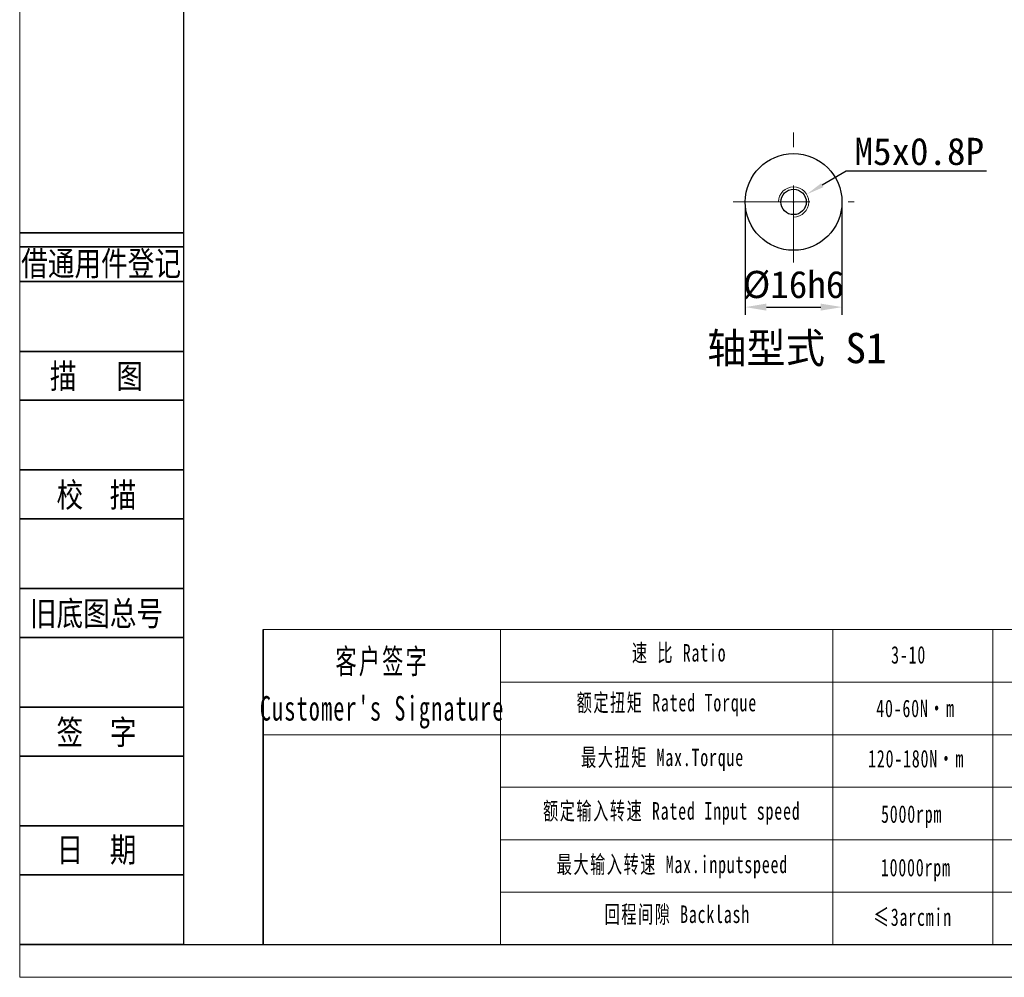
# Model space of a CAD drawing. Header units: millimetres. Extents: x 1379 to 1834, y 1015 to 1337.
# Tile 1 of 10: x 1379 to 1542, y 1015 to 1173. Entities that reach past the tile are written whole.
import ezdxf
from ezdxf.enums import TextEntityAlignment as Align

# ---------------------------------------------------------------- set-up
doc = ezdxf.new("R2010")
doc.units = ezdxf.units.MM
doc.header["$PDSIZE"] = -5
doc.linetypes.add('ACAD_ISO10W100', pattern=[18, 12, -3, 0, -3])
doc.linetypes.add('DASHED', pattern=[19.05, 12.7, -6.35])
doc.layers.get('0').update_dxf_attribs({"lineweight": 18})
doc.layers.get('Defpoints').update_dxf_attribs({"lineweight": 18})
for name, color, linetype, lineweight in [('2细线层', 4, 'Continuous', 35), ('6文字层', 3, 'Continuous', 35), ('7标注层', 4, 'Continuous', 35), ('SLD-0', 7, 'Continuous', 18), ('中心线层', 7, 'ACAD_ISO10W100', 20), ('图框_外框线', 7, 'Continuous', 18), ('尺寸线层', 3, 'Continuous', 18), ('标注线', 7, 'Continuous', 20), ('粗实线', 7, 'Continuous', 50), ('细实线', 7, 'Continuous', 18)]:
    doc.layers.add(name, color=color, linetype=linetype, lineweight=lineweight)
doc.styles.add('宋体', font='txt', dxfattribs={"width": 0.8})
doc.styles.add('工程字', font='txt')
doc.styles.add('标准', font='txt', dxfattribs={"width": 0.667})
doc.dimstyles.new('DIMSTYLE_17', dxfattribs={"dimtxt": 8, "dimasz": 12, "dimexe": 0.18, "dimexo": 0.0625, "dimgap": 0.09, "dimtad": 1, "dimtih": 1, "dimtoh": 1, "dimdec": 3, "dimdsep": 46, "dimtxsty": 'Standard', "dimblk": '_CAXARROW', "dimcen": 0.09, "dimdle": 24, "dimadec": 0, "dimazin": 0, "dimtfac": 0.7, "dimtdec": 3, "dimtofl": 0, "dimtmove": 0, "dimatfit": 3, "dimfxl": 1, "dimtolj": 1, "dimarcsym": 0})
doc.dimstyles.new('ISO-25', dxfattribs={"dimtxt": 4.5, "dimasz": 1, "dimexe": 1.25, "dimexo": 0.625, "dimtad": 1, "dimtxsty": '工程字', "dimcen": 2.5, "dimdle": 2, "dimadec": 0, "dimazin": 0, "dimtfac": 1, "dimtmove": 0, "dimatfit": 3, "dimfxl": 1, "dimarcsym": 0})

# ---------------------------------------------------------------- blocks, each defined once
blk = doc.blocks.new('*X20')
at = {"layer": 'Defpoints', "color": 0, "lineweight": -2}
for p in [(1498.67, 1142.8), (1514.67, 1142.8), (1514.67, 1125.41)]:
    blk.add_point(p, dxfattribs=at)
at = {"layer": '尺寸线层', "color": 0, "linetype": 'ByBlock', "lineweight": -2}
for p, q in [((1498.67, 1142.18), (1498.67, 1124.16)), ((1514.67, 1142.18), (1514.67, 1124.16)), ((1502.17, 1125.41), (1511.17, 1125.41))]:
    blk.add_line(p, q, dxfattribs=at)
at = {"layer": '尺寸线层', "color": 0, "lineweight": -2}
for points in [[(1502.17, 1125.99), (1502.17, 1124.83), (1498.67, 1125.41)], [(1511.17, 1124.83), (1511.17, 1125.99), (1514.67, 1125.41)]]:
    blk.add_solid(points, dxfattribs=at)
at = {"layer": '尺寸线层', "color": 0, "insert": (1506.67, 1129.06), "char_height": 4.5, "attachment_point": 5, "style": '工程字'}
blk.add_mtext('\\A1;%%C16h6', dxfattribs=at)
blk = doc.blocks.new('_CAXARROW')
blk.add_hatch(color=0).paths.add_polyline_path([(0, 0), (-1, 0.125), (-1, -0.125)], flags=0)
blk = doc.blocks.new('*X21')
at = {"layer": 'Defpoints', "color": 0, "lineweight": -2}
for p in [(1508.83, 1144.06), (1504.51, 1141.54)]:
    blk.add_point(p, dxfattribs=at)
at = {"layer": '尺寸线层', "color": 0, "linetype": 'Continuous', "lineweight": -2}
for p, q in [((1515.36, 1147.88), (1511.42, 1145.58)), ((1538.59, 1147.88), (1515.36, 1147.88)), ((1506.58, 1142.8), (1506.76, 1142.8)), ((1506.67, 1142.71), (1506.67, 1142.89))]:
    blk.add_line(p, q, dxfattribs=at)
at = {"layer": '尺寸线层', "color": 0, "lineweight": -2, "xscale": 3, "yscale": 3, "zscale": 3, "rotation": 210.3010392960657}
blk.add_blockref('_CAXARROW', (1508.83, 1144.06), dxfattribs=at)
at = {"layer": '尺寸线层', "color": 0, "insert": (1527.47, 1151.13), "char_height": 4.5, "attachment_point": 5, "style": '工程字'}
blk.add_mtext('\\A1;M5x0.8P', dxfattribs=at)

msp = doc.modelspace()

# ---------------------------------------------------------------- linework, layer by layer
for p, q in [((1458.1798, 1072.0653), (1458.1798, 1019.9652)), ((1513.1728, 1072.0653), (1513.1728, 1019.9652))]:
    msp.add_line(p, q)
at = {"layer": '2细线层'}
for p, q in [((1378.7226, 1137.7125), (1405.7466, 1137.7125)), ((1378.7226, 1135.4039), (1405.7466, 1135.4039)), ((1378.7226, 1129.6324), (1405.7466, 1129.6324)), ((1378.7226, 1118.0894), (1405.7466, 1118.0894)), ((1378.7226, 1110.0094), (1405.7466, 1110.0094)), ((1378.7226, 1098.4664), (1405.7466, 1098.4664)), ((1378.7226, 1090.3863), (1405.7466, 1090.3863)), ((1378.7226, 1078.8433), (1405.7466, 1078.8433)), ((1378.7226, 1070.7632), (1405.7466, 1070.7632)), ((1378.7226, 1059.2203), (1405.7466, 1059.2203)), ((1378.7226, 1051.1402), (1405.7466, 1051.1402)), ((1378.7226, 1039.5972), (1405.7466, 1039.5972)), ((1378.7226, 1031.5171), (1405.7466, 1031.5171)), ((1378.7226, 1019.9742), (1405.7466, 1019.9742))]:
    msp.add_line(p, q, dxfattribs=at)
at = {"layer": '7标注层', "color": 0}
msp.add_line((1418.8785, 1072.0653), (1418.8785, 1019.9742), dxfattribs=at)
at = {"layer": 'SLD-0'}
msp.add_line((1539.6694, 1072.0653), (1539.6694, 1019.9801), dxfattribs=at)
at = {"layer": '中心线层', "color": 0, "linetype": 'DASHED'}
for p, q in [((1506.6708, 1132.8023), (1506.6708, 1154.3023)), ((1496.6708, 1142.8023), (1516.6708, 1142.8023))]:
    msp.add_line(p, q, dxfattribs=at)
at = {"layer": '图框_外框线'}
for p, q in [((1418.8785, 1072.0653), (1828.9854, 1072.0653)), ((1458.1798, 1063.3739), (1688.6683, 1063.3739)), ((1418.8785, 1054.6824), (1828.9854, 1054.6824)), ((1458.1798, 1045.991), (1828.9854, 1045.991)), ((1458.1798, 1037.2996), (1828.9854, 1037.2996)), ((1458.1798, 1028.6082), (1828.9854, 1028.6082))]:
    msp.add_line(p, q, dxfattribs=at)
at = {"layer": '图框_外框线', "color": 3}
msp.add_lwpolyline([(1378.6159, 1014.548), (1834.4115, 1014.548), (1834.4115, 1336.8607), (1378.6159, 1336.8607)], close=True, dxfattribs=at)
at = {"layer": '图框_外框线', "color": 3, "lineweight": 25}
msp.add_lwpolyline([(1405.7466, 1019.9742), (1828.9854, 1019.9742), (1828.9854, 1331.4345), (1405.7466, 1331.4345)], close=True, dxfattribs=at)
at = {"layer": '粗实线', "color": 0, "linetype": 'ByBlock', "lineweight": 30}
for radius in [8, 2.1]:
    msp.add_circle((1506.6708, 1142.8023), radius, dxfattribs=at)
at = {"layer": '细实线', "color": 0, "linetype": 'ByBlock'}
msp.add_arc((1506.6708, 1142.8023), 2.5, 270, 180, dxfattribs=at)

# ---------------------------------------------------------------- texts
at = {"layer": '6文字层', "color": 3, "style": '宋体', "width": 0.8}
for s, p in [('借通用件登记', (1392.0881, 1132.6712)), ('描   图', (1391.3179, 1114.0494)), ('校  描', (1391.3179, 1094.4263)), ('旧底图总号', (1391.3179, 1074.8033)), ('签  字', (1391.3179, 1055.1802)), ('日  期', (1391.3251, 1035.6724))]:
    msp.add_text(s, height=4.04004, dxfattribs=at).set_placement(p, align=Align.MIDDLE)
at = {"layer": 'SLD-0', "color": 1, "attachment_point": 2, "line_spacing_factor": 1.15057, "style": '标准'}
for s, insert, char_height, width in [("\\T1.1;客户签字\\PCustomer's Signature", (1438.5969, 1068.8494), 4.055998, 50.457034), ('\\T1.1;速 比 Ratio', (1487.7369, 1069.6754), 2.897141, 23.672284), ('{\\T1.1;3-10}', (1525.7054, 1069.3412), 2.897141, 12.31804), ('\\T1.1;额定扭矩 Rated Torque', (1485.7005, 1061.4336), 2.897141, 32.531494), ('\\T1.1;40-60N·m', (1526.8545, 1060.4835), 2.897141, 12.31804), ('\\T1.1;最大扭矩 Max.Torque', (1484.9878, 1052.3779), 2.897141, 37.419267), ('\\T1.1;120-180N·m', (1526.9573, 1052.1617), 2.897141, 15.487041), ('{\\T1.1;环境温度 Enviromental Temperature}', (1569.214, 1043.9633), 2.897141, 120.430873), ('\\T1.1;额定输入转速 Rated Input speed', (1486.5151, 1043.5256), 2.897141, 53.304718), ('\\T1.1;5000rpm', (1526.2065, 1042.9986), 2.897141, 12.31804), ('\\T1.1;最大输入转速 Max.inputspeed ', (1486.6169, 1034.6734), 2.897141, 49.02788), ('\\T1.1;10000rpm', (1526.8979, 1034.1525), 2.897141, 22.233932), ('\\T1.1;回程间隙 Backlash', (1487.4315, 1026.4317), 2.897141, 37.524954), ('\\T1.1;≤3arcmin ', (1526.3682, 1025.9517), 2.897141, 21.703213)]:
    msp.add_mtext(s, dxfattribs=dict(at, insert=insert, char_height=char_height, width=width))
at = {"layer": '标注线', "color": 0, "linetype": 'ByBlock', "lineweight": 20, "insert": (1507.2185, 1118.3558), "char_height": 5, "width": 62, "attachment_point": 5, "style": '工程字'}
msp.add_mtext('轴型式 S1', dxfattribs=at)

# ---------------------------------------------------------------- dimensions: what is measured, and where the dimension line sits
at = {"layer": '尺寸线层', "linetype": 'Continuous'}
dim = msp.add_diameter_dim_2p(p1=(1504.5123, 1141.5409), p2=(1508.8292, 1144.0637), text='M5x0.8P', dimstyle='DIMSTYLE_17', override={"dimtxt": 4.5, "dimasz": 3, "dimgap": 1, "dimpost": '%%C<>', "dimtxsty": '工程字', "dimsah": 1, "dimdle": 6}, dxfattribs=at)
dim.commit()
dim.dimension.update_dxf_attribs({"geometry": '*X21', "text_midpoint": (1527.4747, 1147.8818), "dimtype": 163})
at = {"layer": '尺寸线层', "linetype": 'ByBlock'}
dim = msp.add_linear_dim(base=(1514.6708, 1125.4098), p1=(1498.6708, 1142.8023), p2=(1514.6708, 1142.8023), text='%%C<>h6', dimstyle='ISO-25', override={"dimasz": 3.5, "dimgap": 1.4, "dimsah": 1, "dimdle": 7, "dimtolj": 1}, dxfattribs=at)
dim.commit()
dim.dimension.update_dxf_attribs({"geometry": '*X20', "text_midpoint": (1506.6708, 1125.4098), "dimtype": 160})

doc.saveas('drawing.dxf')
